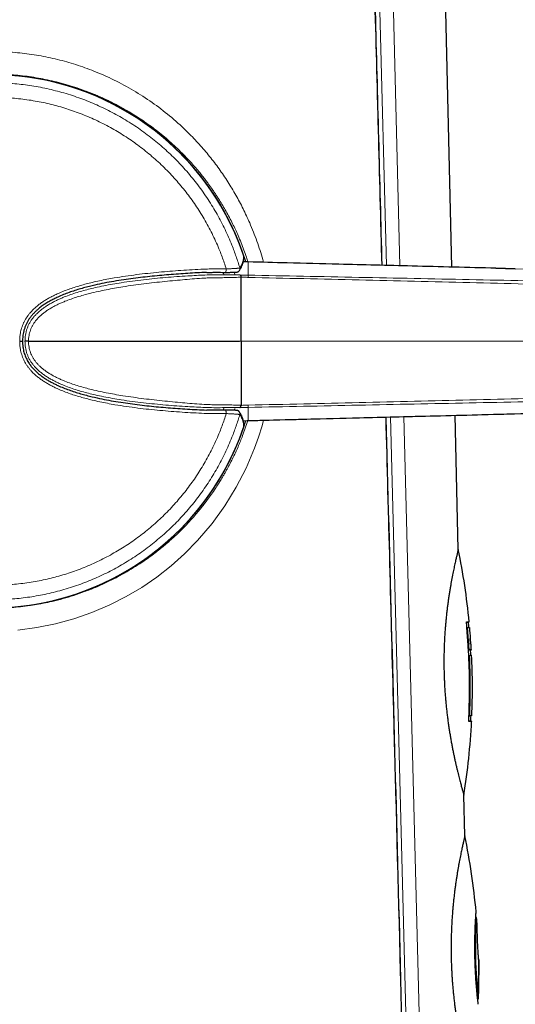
# Model space of a CAD drawing. Header units: millimetres. Extents: x 8 to 947, y 12 to 1137.
# Tile 38 of 41: x 732 to 763, y 721 to 783. Entities that reach past the tile are written whole.
import ezdxf

# ---------------------------------------------------------------- set-up
doc = ezdxf.new("R2010")
doc.units = ezdxf.units.MM

msp = doc.modelspace()

# ---------------------------------------------------------------- linework, layer by layer
at = {"color": 8, "linetype": 'Continuous', "lineweight": 0}
for p, q in [((754.883, 767.892), (753.859, 807.5)), ((754.705, 807.522), (755.726, 767.87)), ((746.129, 768.114), (745.89, 768.118)), ((746.207, 768.112), (746.129, 768.114)), ((746.19, 767.283), (746.207, 768.112)), ((746.207, 768.112), (746.208, 768.112)), ((744.672, 767.324), (744.633, 767.459)), ((745.324, 767.464), (745.356, 767.345)), ((778.608, 767.282), (762.969, 767.684)), ((745.649, 763.13), (745.75, 763.13)), ((745.75, 763.13), (794.916, 763.13)), ((744.634, 758.802), (744.673, 758.937)), ((745.356, 758.917), (745.323, 758.797)), ((746.19, 758.978), (746.207, 758.149)), ((745.89, 758.143), (746.129, 758.147)), ((746.129, 758.147), (746.207, 758.149)), ((746.208, 758.149), (746.207, 758.149)), ((757.309, 674.046), (755.129, 758.376)), ((755.969, 758.397), (758.14, 674.067))]:
    msp.add_line(p, q, dxfattribs=at)
at = {"color": 7, "linetype": 'Continuous', "lineweight": 30}
for p, q in [((758.987, 767.787), (758.585, 785.356)), ((746.13, 768.113), (745.89, 768.119)), ((746.129, 768.114), (746.13, 768.114)), ((746.208, 768.112), (746.13, 768.114)), ((745.646, 767.568), (745.636, 767.554)), ((761.751, 767.715), (762.969, 767.684)), ((762.969, 767.684), (761.751, 767.715)), ((732.161, 763.13), (732.184, 763.13)), ((732.4, 763.13), (745.649, 763.13)), ((745.646, 758.693), (745.636, 758.707)), ((745.89, 758.142), (746.13, 758.147)), ((746.13, 758.147), (746.129, 758.147)), ((746.13, 758.147), (746.208, 758.149)), ((759.392, 750.062), (759.199, 758.48)), ((759.931, 745.146), (759.98, 745.151)), ((760.031, 743.75), (759.931, 745.146)), ((760.081, 743.753), (759.98, 745.151)), ((760.14, 744.455), (760.163, 744.105)), ((760.163, 744.105), (760.14, 744.455)), ((760.031, 743.75), (760.081, 743.753)), ((760.049, 743.401), (760.099, 743.403)), ((760.162, 743.753), (760.212, 743.756)), ((760.061, 739.609), (760.11, 739.607)), ((760.225, 739.26), (760.176, 739.263)), ((759.803, 732.068), (759.745, 734.622)), ((760.493, 726.932), (760.49, 726.967)), ((760.543, 726.937), (760.493, 726.933)), ((760.666, 724.353), (760.674, 724.253)), ((760.67, 722.338), (760.674, 724.253)), ((760.674, 724.253), (760.67, 722.338)), ((760.67, 722.338), (760.67, 722.338)), ((760.612, 721.817), (760.612, 721.84)), ((760.612, 721.84), (760.662, 721.838))]:
    msp.add_line(p, q, dxfattribs=at)
at = {"color": 7, "linetype": 'Continuous', "lineweight": 30, "flags": 128}
for points in [[(745.918, 768.487), (745.916, 768.503), (745.908, 768.537)], [(745.908, 757.724), (745.916, 757.758), (745.918, 757.774)]]:
    msp.add_lwpolyline(points, dxfattribs=at)
at = {"color": 8, "linetype": 'Continuous', "lineweight": 0, "flags": 128}
for points in [[(761.751, 767.715), (754.589, 767.899), (750.399, 768.006), (746.207, 768.112), (746.207, 768.112), (746.207, 768.112)], [(744.823, 767.674), (744.823, 767.641), (744.821, 767.607), (744.817, 767.576), (744.811, 767.546), (744.804, 767.52), (744.796, 767.498), (744.786, 767.48), (744.776, 767.468), (744.765, 767.46), (744.757, 767.459)], [(744.823, 758.587), (744.823, 758.62), (744.821, 758.654), (744.817, 758.685), (744.811, 758.715), (744.804, 758.741), (744.796, 758.763), (744.786, 758.781), (744.776, 758.793), (744.765, 758.801), (744.757, 758.802)], [(747.17, 758.173), (747.073, 757.816), (746.853, 757.115), (746.602, 756.417), (746.072, 755.164), (745.452, 753.957), (744.739, 752.796), (743.928, 751.68), (743.016, 750.61), (742.207, 749.786), (741.354, 749.021), (740.458, 748.318), (739.518, 747.675), (738.533, 747.092), (737.505, 746.571), (736.39, 746.094), (735.253, 745.698), (734.098, 745.382), (732.927, 745.147), (731.74, 744.993)]]:
    msp.add_lwpolyline(points, dxfattribs=at)
at = {"color": 8, "linetype": 'Continuous', "lineweight": 0}
for centre, radius, start, end in [((730.057, 763.13), 16.755, 17.30879, 270), ((730.057, 763.13), 16.747, 18.83492, 341.16508), ((745.48, 767.679), 0.2, 326.25308, 16.48934), ((730.057, 763.13), 16.755, 270, 342.68973), ((745.48, 758.582), 0.2, 343.51066, 33.77254)]:
    msp.add_arc(centre, radius, start, end, dxfattribs=at)
at = {"color": 7, "linetype": 'Continuous', "lineweight": 30}
for centre, radius, start, end in [((730.057, 763.13), 16.75, 17.3163, 225), ((730.057, 763.13), 16.747, 18.83504, 180), ((730.057, 763.13), 16.747, 180, 341.16492), ((730.057, 763.13), 16.75, 225, 342.68473), ((717.279, 741.375), 43, 5.5094, 11.65551), ((717.279, 741.375), 42.95, 5.04344, 5.50945), ((717.279, 741.375), 43, 4.10967, 5.04338), ((717.279, 741.375), 43, 3.17493, 3.64256), ((717.279, 741.375), 42.95, 2.70844, 3.17498), ((717.279, 741.375), 43, 357.6471, 2.70839), ((717.279, 741.375), 42.95, 357.18089, 357.64715), ((717.279, 741.375), 43, 350.96447, 357.18095), ((717.69, 723.38), 43, 5.2119, 11.65693), ((717.69, 723.38), 43, 4.07774, 4.74466), ((717.69, 723.38), 43, 357.9456, 358.61224)]:
    msp.add_arc(centre, radius, start, end, dxfattribs=at)
at = {"color": 8, "linetype": 'Continuous', "lineweight": 0}
for points, knots in [([(754.583, 767.899), (754.434, 773.581), (754.087, 786.76), (753.735, 799.938), (753.535, 807.435)], [0, 0, 0, 0, 0.4311569, 1, 1, 1, 1]), ([(717.105, 775.626), (717.372, 775.906), (717.903, 776.463), (718.763, 777.23), (719.665, 777.94), (720.612, 778.587), (721.604, 779.173), (722.652, 779.703), (723.748, 780.17), (724.884, 780.565), (726.039, 780.88), (727.211, 781.113), (728.399, 781.266), (729.6, 781.338), (730.807, 781.327), (732.01, 781.235), (733.199, 781.061), (734.373, 780.806), (735.53, 780.469), (736.727, 780.028), (737.944, 779.477), (739.163, 778.804), (740.319, 778.041), (741.412, 777.185), (742.344, 776.33), (743.129, 775.51), (743.777, 774.752), (744.376, 773.968), (744.927, 773.157), (745.43, 772.319), (745.887, 771.454), (746.335, 770.49), (746.748, 769.425), (747.031, 768.596), (747.142, 768.144), (747.156, 768.088)], [0, 0, 0, 0, 0.031403, 0.062469, 0.093299, 0.124001, 0.154681, 0.185449, 0.217309, 0.248696, 0.279744, 0.310592, 0.341383, 0.372259, 0.403373, 0.434347, 0.465285, 0.496334, 0.527637, 0.559334, 0.596476, 0.633333, 0.670314, 0.70761, 0.745405, 0.772763, 0.799729, 0.826371, 0.852759, 0.878967, 0.90507, 0.931141, 0.963674, 0.995528, 1, 1, 1, 1]), ([(746.179, 768.113), (746.149, 768.21), (746.07, 768.462), (745.928, 768.865), (745.754, 769.323), (745.523, 769.877), (745.216, 770.539), (744.826, 771.28), (744.518, 771.8), (744.332, 772.095), (744.271, 772.19), (744.209, 772.285), (744.146, 772.381), (744.082, 772.477), (744.014, 772.578), (743.926, 772.705), (743.819, 772.856), (743.688, 773.038), (743.537, 773.239), (743.357, 773.473), (743.146, 773.736), (742.902, 774.027), (742.623, 774.345), (742.306, 774.687), (741.819, 775.183), (741.164, 775.789), (740.345, 776.454), (739.536, 777.034), (738.893, 777.441), (738.423, 777.714), (738.124, 777.88), (737.83, 778.035), (737.541, 778.18), (737.258, 778.316), (736.981, 778.443), (736.71, 778.562), (736.162, 778.79), (735.325, 779.096), (734.182, 779.425), (733.034, 779.67), (731.886, 779.834), (730.746, 779.918), (729.618, 779.926), (728.497, 779.86), (727.376, 779.72), (726.441, 779.538), (725.693, 779.352), (725.129, 779.192), (724.566, 779.01), (724.005, 778.807), (723.447, 778.582), (722.928, 778.352), (722.445, 778.118), (721.992, 777.882), (721.534, 777.625), (721.07, 777.346), (720.603, 777.043), (720.177, 776.746), (719.749, 776.429), (719.299, 776.074), (718.772, 775.623), (718.193, 775.086), (717.809, 774.682), (717.606, 774.468)], [0, 0, 0, 0, 0.008547, 0.022166, 0.035981, 0.049995, 0.073061, 0.098098, 0.121768, 0.124982, 0.128222, 0.131488, 0.134781, 0.1381, 0.141445, 0.145351, 0.151463, 0.157495, 0.164768, 0.173282, 0.183036, 0.194029, 0.206262, 0.219734, 0.234443, 0.26662, 0.29697, 0.3255, 0.352216, 0.362217, 0.37194, 0.381385, 0.390552, 0.399441, 0.408055, 0.416392, 0.424454, 0.458138, 0.491188, 0.523648, 0.555565, 0.586987, 0.617967, 0.648438, 0.67952, 0.711263, 0.727398, 0.743716, 0.76022, 0.776917, 0.79381, 0.810904, 0.824898, 0.839367, 0.854316, 0.869744, 0.885654, 0.902049, 0.914419, 0.931608, 0.9516, 0.974397, 1, 1, 1, 1]), ([(745.672, 767.736), (745.635, 767.856), (745.563, 768.096), (745.443, 768.454), (745.315, 768.809), (745.16, 769.211), (744.972, 769.659), (744.747, 770.149), (744.506, 770.632), (744.249, 771.106), (743.974, 771.576), (743.68, 772.04), (743.368, 772.499), (743.04, 772.946), (742.698, 773.383), (742.344, 773.802), (741.98, 774.206), (741.606, 774.594), (741.219, 774.969), (740.821, 775.331), (740.407, 775.683), (739.977, 776.024), (739.532, 776.353), (739.075, 776.667), (738.608, 776.965), (738.136, 777.245), (737.659, 777.506), (737.177, 777.749), (736.688, 777.976), (736.191, 778.187), (735.683, 778.382), (735.164, 778.562), (734.634, 778.726), (734.098, 778.872), (733.558, 778.999), (733.019, 779.107), (732.48, 779.196), (731.944, 779.266), (731.404, 779.319), (730.864, 779.353), (730.318, 779.37), (729.766, 779.368), (729.209, 779.347), (728.653, 779.307), (728.099, 779.247), (727.552, 779.17), (727.013, 779.075), (726.482, 778.963), (725.955, 778.833), (725.433, 778.686), (724.911, 778.52), (724.39, 778.334), (723.87, 778.129), (723.358, 777.905), (722.853, 777.665), (722.363, 777.41), (721.886, 777.141), (721.423, 776.859), (720.97, 776.561), (720.527, 776.249), (720.09, 775.919), (719.661, 775.571), (719.24, 775.205), (718.831, 774.825), (718.436, 774.43), (718.058, 774.027), (717.699, 773.615), (717.356, 773.196), (717.028, 772.766), (716.714, 772.325), (716.412, 771.87), (716.123, 771.399), (715.848, 770.915), (715.589, 770.421), (715.348, 769.919), (715.126, 769.414), (714.923, 768.907), (714.74, 768.4), (714.573, 767.886), (714.424, 767.367), (714.29, 766.838), (714.174, 766.3), (714.075, 765.753), (713.994, 765.203), (713.933, 764.651), (713.892, 764.121), (713.869, 763.614), (713.866, 763.292), (713.865, 763.131)], [0, 0, 0, 0, 0.008118, 0.016236, 0.024372, 0.032507, 0.044121, 0.055744, 0.067371, 0.078994, 0.090608, 0.102559, 0.114521, 0.126486, 0.138448, 0.150399, 0.162011, 0.173632, 0.185256, 0.196877, 0.208488, 0.220435, 0.232392, 0.244352, 0.256309, 0.268256, 0.279901, 0.291555, 0.303213, 0.314867, 0.326512, 0.338492, 0.350483, 0.362477, 0.374468, 0.386448, 0.398142, 0.409846, 0.421553, 0.433257, 0.444951, 0.456984, 0.469028, 0.481075, 0.493118, 0.505151, 0.516865, 0.528589, 0.540315, 0.552039, 0.563753, 0.575808, 0.587874, 0.599944, 0.61201, 0.624066, 0.635758, 0.64746, 0.659165, 0.670867, 0.682559, 0.694592, 0.706637, 0.718685, 0.730729, 0.742762, 0.754425, 0.766098, 0.777774, 0.789446, 0.801109, 0.813113, 0.825128, 0.837146, 0.84916, 0.861164, 0.87279, 0.884425, 0.896064, 0.9077, 0.919326, 0.931291, 0.943267, 0.955247, 0.967223, 0.979188, 0.98959, 1, 1, 1, 1]), ([(714.894, 763.13), (714.896, 763.283), (714.899, 763.587), (714.921, 764.061), (714.959, 764.551), (715.015, 765.057), (715.089, 765.561), (715.179, 766.062), (715.287, 766.565), (715.414, 767.068), (715.559, 767.572), (715.721, 768.071), (715.9, 768.564), (716.094, 769.045), (716.303, 769.516), (716.524, 769.975), (716.761, 770.426), (717.013, 770.87), (717.281, 771.309), (717.567, 771.742), (717.87, 772.17), (718.188, 772.587), (718.519, 772.993), (718.861, 773.384), (719.213, 773.76), (719.574, 774.121), (719.946, 774.47), (720.33, 774.807), (720.728, 775.133), (721.141, 775.449), (721.569, 775.754), (722.006, 776.044), (722.453, 776.319), (722.905, 776.576), (723.362, 776.816), (723.823, 777.038), (724.291, 777.246), (724.765, 777.437), (725.25, 777.615), (725.745, 777.777), (726.251, 777.923), (726.762, 778.052), (727.276, 778.163), (727.789, 778.256), (728.3, 778.33), (728.808, 778.386), (729.317, 778.424), (729.828, 778.446), (730.344, 778.45), (730.865, 778.437), (731.39, 778.404), (731.914, 778.354), (732.436, 778.285), (732.949, 778.199), (733.453, 778.097), (733.947, 777.98), (734.438, 777.846), (734.923, 777.696), (735.408, 777.528), (735.892, 777.342), (736.373, 777.138), (736.848, 776.918), (737.315, 776.682), (737.768, 776.432), (738.208, 776.171), (738.635, 775.898), (739.053, 775.611), (739.461, 775.31), (739.863, 774.994), (740.257, 774.661), (740.644, 774.311), (741.019, 773.949), (741.382, 773.574), (741.728, 773.19), (742.059, 772.799), (742.374, 772.401), (742.675, 771.992), (742.963, 771.574), (743.24, 771.143), (743.504, 770.698), (743.756, 770.24), (743.992, 769.774), (744.212, 769.3), (744.401, 768.855), (744.561, 768.441), (744.699, 768.06), (744.781, 767.803), (744.823, 767.674)], [0, 0, 0, 0, 0.010482, 0.020964, 0.03265, 0.044345, 0.056044, 0.067739, 0.079425, 0.091457, 0.1035, 0.115547, 0.12759, 0.139623, 0.15133, 0.163047, 0.174768, 0.186485, 0.198192, 0.210237, 0.222292, 0.234351, 0.246407, 0.258451, 0.270187, 0.281932, 0.293681, 0.305426, 0.317162, 0.329233, 0.341314, 0.353399, 0.36548, 0.377551, 0.389326, 0.401111, 0.412899, 0.424684, 0.436459, 0.448578, 0.460707, 0.47284, 0.48497, 0.497088, 0.508859, 0.52064, 0.532425, 0.544205, 0.555976, 0.5681, 0.580235, 0.592374, 0.604509, 0.616633, 0.628338, 0.640052, 0.651769, 0.663484, 0.675188, 0.687229, 0.699281, 0.711336, 0.723388, 0.735429, 0.747088, 0.758756, 0.770427, 0.782095, 0.793754, 0.805742, 0.817741, 0.829742, 0.841741, 0.853729, 0.865393, 0.877066, 0.888743, 0.900416, 0.91208, 0.924078, 0.936085, 0.948096, 0.960104, 0.972101, 0.9814, 0.990701, 1, 1, 1, 1]), ([(717.606, 774.468), (717.475, 774.322), (717.222, 774.043), (716.876, 773.624), (716.569, 773.231), (716.3, 772.866), (716.067, 772.531), (715.866, 772.228), (715.661, 771.905), (715.439, 771.536), (715.201, 771.112), (714.973, 770.679), (714.765, 770.253), (714.576, 769.836), (714.404, 769.428), (714.161, 768.808), (713.875, 767.966), (713.589, 766.891), (713.396, 765.906), (713.273, 765.018), (713.203, 764.228), (713.17, 763.449), (713.174, 762.605), (713.227, 761.683), (713.346, 760.673), (713.496, 759.845), (713.643, 759.203), (713.76, 758.75), (713.891, 758.295), (714.037, 757.837), (714.198, 757.378), (714.376, 756.918), (714.584, 756.421), (714.833, 755.877), (715.138, 755.276), (715.494, 754.642), (715.893, 753.999), (716.272, 753.447), (716.609, 752.993), (716.898, 752.625), (717.197, 752.265), (717.506, 751.914), (717.825, 751.572), (718.36, 751.029), (719.128, 750.328), (720.155, 749.529), (720.996, 748.971), (721.623, 748.6), (722.03, 748.374), (722.434, 748.163), (722.837, 747.967), (723.251, 747.779), (723.899, 747.505), (724.795, 747.177), (725.936, 746.849), (727.083, 746.604), (728.23, 746.441), (729.368, 746.357), (730.5, 746.348), (731.63, 746.416), (732.764, 746.559), (733.748, 746.753), (734.578, 746.964), (735.258, 747.167), (735.935, 747.401), (736.595, 747.661), (737.206, 747.931), (737.772, 748.208), (738.308, 748.494), (738.849, 748.809), (739.393, 749.153), (739.895, 749.498), (740.402, 749.874), (740.932, 750.297), (741.366, 750.677), (741.671, 750.961), (741.836, 751.119), (742.003, 751.283), (742.172, 751.454), (742.343, 751.631), (742.638, 751.947), (743.022, 752.384), (743.455, 752.924), (743.798, 753.388), (744.063, 753.769), (744.26, 754.068), (744.397, 754.285), (744.508, 754.465), (744.609, 754.632), (744.717, 754.818), (744.821, 755.002), (744.922, 755.185), (745.055, 755.434), (745.214, 755.746), (745.394, 756.122), (745.559, 756.49), (745.709, 756.848), (745.925, 757.393), (746.068, 757.83), (746.171, 758.148)], [0, 0, 0, 0, 0.009945, 0.019126, 0.027543, 0.035196, 0.042083, 0.048206, 0.053564, 0.061389, 0.069837, 0.078003, 0.085889, 0.093493, 0.100819, 0.107866, 0.126438, 0.144526, 0.16216, 0.17511, 0.187839, 0.200364, 0.212702, 0.228509, 0.244954, 0.26207, 0.269619, 0.277298, 0.285109, 0.293055, 0.301135, 0.309353, 0.31771, 0.328162, 0.339543, 0.351856, 0.3651, 0.378092, 0.386071, 0.394053, 0.402037, 0.410024, 0.418014, 0.426006, 0.449127, 0.471143, 0.492064, 0.499987, 0.507744, 0.515336, 0.522762, 0.530026, 0.537902, 0.55761, 0.576935, 0.595905, 0.614551, 0.632906, 0.650949, 0.669043, 0.68745, 0.706202, 0.717633, 0.729206, 0.740926, 0.752799, 0.764228, 0.774028, 0.784161, 0.794629, 0.805434, 0.816577, 0.825392, 0.837482, 0.851043, 0.854839, 0.858735, 0.862732, 0.866831, 0.87103, 0.875331, 0.888983, 0.900801, 0.910783, 0.918497, 0.924584, 0.929044, 0.931648, 0.935349, 0.938995, 0.942585, 0.94612, 0.949599, 0.956869, 0.963884, 0.970646, 0.977154, 0.98341, 1, 1, 1, 1]), ([(745.672, 767.736), (745.7, 767.781), (745.757, 767.871), (745.82, 768.007), (745.868, 768.144), (745.898, 768.277), (745.912, 768.409), (745.909, 768.494), (745.908, 768.537)], [0, 0, 0, 0, 0.170351, 0.340703, 0.511067, 0.681431, 0.840714, 1, 1, 1, 1]), ([(731.851, 763.13), (731.852, 763.172), (731.853, 763.256), (731.86, 763.382), (731.874, 763.507), (731.895, 763.646), (731.927, 763.798), (731.972, 763.96), (732.028, 764.121), (732.095, 764.28), (732.174, 764.436), (732.262, 764.585), (732.357, 764.725), (732.458, 764.858), (732.587, 765.007), (732.746, 765.169), (732.934, 765.336), (733.13, 765.489), (733.33, 765.628), (733.538, 765.758), (733.752, 765.88), (733.972, 765.995), (734.238, 766.121), (734.551, 766.255), (734.913, 766.392), (735.28, 766.516), (735.652, 766.63), (736.027, 766.733), (736.432, 766.834), (736.866, 766.932), (737.328, 767.025), (737.87, 767.123), (738.491, 767.221), (739.191, 767.316), (739.892, 767.398), (740.59, 767.468), (741.282, 767.528), (741.98, 767.58), (742.685, 767.623), (743.319, 767.658), (743.874, 767.675), (744.349, 767.677), (744.665, 767.675), (744.823, 767.674)], [0, 0, 0, 0, 0.008256, 0.016509, 0.024816, 0.033122, 0.044183, 0.055255, 0.066314, 0.077821, 0.089342, 0.100849, 0.111864, 0.122888, 0.133904, 0.150866, 0.16783, 0.183988, 0.20016, 0.216325, 0.232794, 0.249271, 0.265743, 0.291543, 0.317357, 0.343164, 0.369237, 0.395316, 0.421391, 0.453139, 0.484891, 0.516641, 0.564433, 0.612226, 0.660238, 0.70827, 0.755501, 0.802744, 0.852011, 0.90128, 0.934181, 0.967091, 1, 1, 1, 1]), ([(744.823, 767.674), (744.868, 767.676), (744.959, 767.68), (745.074, 767.686), (745.171, 767.691), (745.25, 767.695), (745.325, 767.699), (745.394, 767.704), (745.455, 767.708), (745.509, 767.712), (745.556, 767.716), (745.596, 767.721), (745.628, 767.725), (745.651, 767.728), (745.667, 767.732), (745.67, 767.735), (745.672, 767.736)], [0, 0, 0, 0, 0.096121, 0.193447, 0.260346, 0.327244, 0.395905, 0.464564, 0.530477, 0.596388, 0.664103, 0.731816, 0.797913, 0.864009, 0.932005, 1, 1, 1, 1]), ([(732.184, 763.13), (732.185, 763.195), (732.188, 763.326), (732.211, 763.519), (732.247, 763.709), (732.3, 763.894), (732.369, 764.074), (732.454, 764.248), (732.552, 764.414), (732.664, 764.572), (732.787, 764.721), (732.932, 764.872), (733.099, 765.025), (733.288, 765.176), (733.486, 765.315), (733.69, 765.443), (733.9, 765.563), (734.114, 765.673), (734.331, 765.775), (734.608, 765.896), (734.948, 766.028), (735.352, 766.165), (735.76, 766.288), (736.171, 766.399), (736.628, 766.51), (737.131, 766.618), (737.678, 766.72), (738.276, 766.819), (738.925, 766.913), (739.623, 766.999), (740.321, 767.072), (741.018, 767.136), (741.712, 767.19), (742.356, 767.232), (742.949, 767.265), (743.489, 767.295), (744.037, 767.304), (744.584, 767.301), (745.131, 767.298), (745.499, 767.294), (745.683, 767.292)], [0, 0, 0, 0, 0.012513, 0.025077, 0.037496, 0.049832, 0.062224, 0.074704, 0.087203, 0.099656, 0.112108, 0.124625, 0.140332, 0.156023, 0.171698, 0.187388, 0.203086, 0.21877, 0.234413, 0.250012, 0.277901, 0.305765, 0.333643, 0.361563, 0.389525, 0.426184, 0.46286, 0.499513, 0.546156, 0.592809, 0.639447, 0.686046, 0.732621, 0.779166, 0.815804, 0.852358, 0.889588, 0.92636, 0.963135, 1, 1, 1, 1]), ([(745.751, 767.154), (745.624, 767.148), (745.368, 767.138), (744.982, 767.129), (744.595, 767.123), (744.207, 767.119), (743.82, 767.116), (743.364, 767.09), (742.832, 767.057), (742.224, 767.005), (741.6, 766.949), (740.959, 766.887), (740.302, 766.817), (739.645, 766.739), (738.988, 766.652), (738.376, 766.56), (737.809, 766.465), (737.29, 766.368), (736.772, 766.26), (736.295, 766.148), (735.859, 766.032), (735.464, 765.915), (735.073, 765.786), (734.744, 765.662), (734.475, 765.549), (734.263, 765.453), (734.055, 765.349), (733.851, 765.237), (733.654, 765.118), (733.465, 764.989), (733.284, 764.851), (733.125, 764.711), (732.988, 764.573), (732.872, 764.439), (732.767, 764.298), (732.673, 764.148), (732.593, 763.992), (732.526, 763.831), (732.473, 763.664), (732.435, 763.491), (732.408, 763.313), (732.402, 763.192), (732.4, 763.13)], [0, 0, 0, 0, 0.02653, 0.053046, 0.079638, 0.106269, 0.13278, 0.158901, 0.200909, 0.242893, 0.284855, 0.32978, 0.374678, 0.419561, 0.464407, 0.509171, 0.544724, 0.580249, 0.61569, 0.651, 0.678631, 0.706155, 0.733565, 0.760868, 0.776352, 0.79183, 0.807298, 0.822708, 0.838016, 0.853188, 0.868252, 0.883236, 0.895083, 0.90674, 0.918353, 0.929999, 0.941566, 0.953027, 0.964489, 0.976054, 0.987919, 1, 1, 1, 1]), ([(745.683, 767.292), (745.767, 767.291), (745.936, 767.288), (746.105, 767.285), (746.19, 767.283)], [0, 0, 0, 0, 0.500128, 1, 1, 1, 1]), ([(746.208, 767.142), (746.132, 767.144), (745.979, 767.149), (745.827, 767.155), (745.75, 767.159)], [0, 0, 0, 0, 0.499889, 1, 1, 1, 1]), ([(746.19, 767.283), (746.191, 767.28), (746.195, 767.274), (746.2, 767.245), (746.205, 767.203), (746.207, 767.162), (746.208, 767.142)], [0, 0, 0, 0, 0.2487339, 0.5, 0.7512661, 1, 1, 1, 1]), ([(746.19, 767.283), (748.506, 767.237), (753.138, 767.145), (760.086, 767.003), (767.033, 766.863), (773.979, 766.724), (780.925, 766.585), (787.871, 766.445), (792.502, 766.352), (794.817, 766.305)], [0, 0, 0, 0, 0.14286, 0.285713, 0.428565, 0.571419, 0.714278, 0.857139, 1, 1, 1, 1]), ([(794.847, 765.883), (792.532, 765.946), (787.901, 766.07), (780.954, 766.26), (774.007, 766.451), (767.058, 766.638), (760.109, 766.815), (753.158, 766.984), (748.525, 767.089), (746.208, 767.142)], [0, 0, 0, 0, 0.1428459, 0.2856935, 0.428549, 0.571416, 0.7142855, 0.857149, 1, 1, 1, 1]), ([(745.672, 758.525), (745.635, 758.405), (745.563, 758.165), (745.443, 757.807), (745.315, 757.452), (745.16, 757.05), (744.972, 756.602), (744.747, 756.112), (744.506, 755.629), (744.249, 755.155), (743.974, 754.685), (743.68, 754.221), (743.368, 753.762), (743.04, 753.315), (742.698, 752.878), (742.344, 752.459), (741.98, 752.055), (741.606, 751.667), (741.219, 751.292), (740.821, 750.93), (740.407, 750.578), (739.977, 750.237), (739.532, 749.908), (739.075, 749.594), (738.608, 749.296), (738.136, 749.016), (737.659, 748.755), (737.177, 748.512), (736.688, 748.285), (736.191, 748.074), (735.683, 747.879), (735.164, 747.699), (734.634, 747.535), (734.098, 747.389), (733.558, 747.262), (733.019, 747.154), (732.48, 747.065), (731.944, 746.995), (731.404, 746.942), (730.864, 746.908), (730.318, 746.891), (729.766, 746.893), (729.209, 746.914), (728.653, 746.954), (728.099, 747.014), (727.552, 747.091), (727.013, 747.186), (726.482, 747.298), (725.955, 747.428), (725.433, 747.575), (724.911, 747.741), (724.39, 747.927), (723.87, 748.132), (723.358, 748.356), (722.853, 748.596), (722.363, 748.851), (721.886, 749.12), (721.423, 749.402), (720.97, 749.7), (720.527, 750.012), (720.09, 750.342), (719.661, 750.69), (719.24, 751.056), (718.831, 751.436), (718.436, 751.831), (718.058, 752.234), (717.699, 752.646), (717.356, 753.065), (717.028, 753.495), (716.714, 753.936), (716.412, 754.392), (716.123, 754.862), (715.848, 755.346), (715.589, 755.84), (715.348, 756.342), (715.126, 756.847), (714.923, 757.354), (714.74, 757.861), (714.573, 758.375), (714.424, 758.894), (714.29, 759.423), (714.174, 759.961), (714.075, 760.508), (713.994, 761.058), (713.933, 761.61), (713.892, 762.14), (713.869, 762.647), (713.866, 762.969), (713.865, 763.131)], [0, 0, 0, 0, 0.008118, 0.016236, 0.024372, 0.032507, 0.044121, 0.055744, 0.067371, 0.078994, 0.090608, 0.102559, 0.114521, 0.126486, 0.138448, 0.150399, 0.16201, 0.173631, 0.185255, 0.196876, 0.208488, 0.220434, 0.232391, 0.244351, 0.256308, 0.268255, 0.279899, 0.291554, 0.303211, 0.314866, 0.32651, 0.338491, 0.350481, 0.362475, 0.374466, 0.386446, 0.398141, 0.409844, 0.421551, 0.433255, 0.44495, 0.456982, 0.469026, 0.481073, 0.493117, 0.505149, 0.516863, 0.528587, 0.540313, 0.552037, 0.56375, 0.575806, 0.587872, 0.599942, 0.612008, 0.624063, 0.635755, 0.647457, 0.659162, 0.670864, 0.682556, 0.69459, 0.706634, 0.718682, 0.730726, 0.742759, 0.754422, 0.766095, 0.777771, 0.789443, 0.801106, 0.81311, 0.825124, 0.837142, 0.849157, 0.86116, 0.872786, 0.884422, 0.896061, 0.907696, 0.919322, 0.931287, 0.943264, 0.955243, 0.967219, 0.979185, 0.989588, 1, 1, 1, 1]), ([(714.894, 763.13), (714.896, 762.978), (714.899, 762.674), (714.921, 762.2), (714.959, 761.71), (715.015, 761.204), (715.089, 760.7), (715.179, 760.199), (715.287, 759.696), (715.414, 759.193), (715.559, 758.689), (715.721, 758.19), (715.9, 757.697), (716.094, 757.216), (716.303, 756.745), (716.524, 756.286), (716.761, 755.835), (717.013, 755.391), (717.281, 754.952), (717.567, 754.519), (717.87, 754.091), (718.188, 753.674), (718.519, 753.268), (718.861, 752.877), (719.213, 752.501), (719.574, 752.14), (719.946, 751.791), (720.33, 751.454), (720.728, 751.128), (721.141, 750.812), (721.569, 750.507), (722.006, 750.217), (722.453, 749.942), (722.905, 749.685), (723.362, 749.445), (723.823, 749.223), (724.291, 749.015), (724.765, 748.824), (725.25, 748.646), (725.745, 748.484), (726.251, 748.338), (726.762, 748.209), (727.276, 748.098), (727.789, 748.005), (728.3, 747.931), (728.808, 747.875), (729.317, 747.837), (729.828, 747.815), (730.344, 747.811), (730.865, 747.824), (731.39, 747.857), (731.914, 747.907), (732.436, 747.976), (732.949, 748.062), (733.453, 748.164), (733.947, 748.281), (734.438, 748.415), (734.923, 748.565), (735.408, 748.733), (735.892, 748.919), (736.373, 749.123), (736.848, 749.343), (737.315, 749.579), (737.768, 749.829), (738.208, 750.09), (738.635, 750.363), (739.053, 750.65), (739.461, 750.951), (739.863, 751.267), (740.257, 751.6), (740.644, 751.95), (741.019, 752.312), (741.382, 752.687), (741.728, 753.071), (742.059, 753.462), (742.374, 753.86), (742.675, 754.269), (742.963, 754.687), (743.24, 755.118), (743.504, 755.563), (743.756, 756.021), (743.992, 756.487), (744.212, 756.961), (744.401, 757.406), (744.561, 757.82), (744.699, 758.201), (744.781, 758.458), (744.823, 758.587)], [0, 0, 0, 0, 0.010482, 0.020965, 0.03265, 0.044345, 0.056044, 0.06774, 0.079425, 0.091458, 0.103501, 0.115547, 0.12759, 0.139623, 0.15133, 0.163048, 0.174768, 0.186485, 0.198193, 0.210238, 0.222293, 0.234352, 0.246407, 0.258452, 0.270188, 0.281933, 0.293681, 0.305427, 0.317162, 0.329233, 0.341314, 0.353399, 0.36548, 0.377551, 0.389326, 0.401111, 0.4129, 0.424685, 0.43646, 0.448578, 0.460708, 0.472841, 0.48497, 0.497088, 0.508859, 0.52064, 0.532425, 0.544206, 0.555977, 0.568101, 0.580236, 0.592374, 0.604509, 0.616633, 0.628338, 0.640052, 0.65177, 0.663484, 0.675188, 0.68723, 0.699281, 0.711336, 0.723388, 0.735429, 0.747088, 0.758756, 0.770427, 0.782096, 0.793754, 0.805742, 0.817741, 0.829743, 0.841741, 0.853729, 0.865393, 0.877066, 0.888743, 0.900416, 0.91208, 0.924078, 0.936085, 0.948096, 0.960104, 0.972101, 0.9814, 0.990701, 1, 1, 1, 1]), ([(744.823, 758.587), (744.67, 758.586), (744.364, 758.584), (743.904, 758.584), (743.367, 758.601), (742.751, 758.635), (742.056, 758.676), (741.358, 758.727), (740.661, 758.786), (739.963, 758.855), (739.26, 758.936), (738.551, 759.031), (737.914, 759.131), (737.357, 759.231), (736.88, 759.326), (736.438, 759.426), (736.031, 759.527), (735.659, 759.63), (735.288, 759.742), (734.92, 759.866), (734.554, 760.005), (734.24, 760.139), (733.976, 760.265), (733.76, 760.377), (733.546, 760.498), (733.337, 760.628), (733.133, 760.77), (732.937, 760.923), (732.75, 761.088), (732.593, 761.247), (732.464, 761.397), (732.359, 761.533), (732.264, 761.673), (732.177, 761.819), (732.101, 761.969), (732.033, 762.125), (731.976, 762.288), (731.928, 762.457), (731.896, 762.612), (731.874, 762.753), (731.861, 762.878), (731.853, 763.004), (731.852, 763.088), (731.851, 763.13)], [0, 0, 0, 0, 0.031857, 0.063713, 0.095562, 0.14343, 0.191298, 0.23927, 0.287255, 0.334875, 0.382512, 0.431461, 0.480409, 0.513142, 0.545879, 0.578609, 0.604442, 0.630278, 0.656109, 0.682159, 0.708215, 0.734257, 0.750448, 0.766643, 0.782831, 0.799278, 0.815732, 0.83217, 0.84872, 0.865267, 0.876559, 0.88786, 0.899151, 0.910213, 0.921287, 0.932348, 0.943853, 0.955372, 0.966878, 0.975125, 0.983373, 0.991685, 1, 1, 1, 1]), ([(732.184, 763.13), (732.185, 763.066), (732.188, 762.936), (732.211, 762.742), (732.247, 762.552), (732.3, 762.367), (732.369, 762.187), (732.454, 762.013), (732.552, 761.847), (732.664, 761.689), (732.787, 761.54), (732.932, 761.389), (733.099, 761.236), (733.288, 761.085), (733.486, 760.946), (733.69, 760.818), (733.9, 760.699), (734.114, 760.588), (734.331, 760.486), (734.608, 760.365), (734.948, 760.233), (735.352, 760.096), (735.76, 759.973), (736.171, 759.862), (736.628, 759.751), (737.131, 759.643), (737.678, 759.541), (738.276, 759.442), (738.925, 759.348), (739.623, 759.262), (740.321, 759.189), (741.018, 759.125), (741.712, 759.071), (742.356, 759.029), (742.949, 758.996), (743.489, 758.966), (744.037, 758.957), (744.584, 758.96), (745.131, 758.963), (745.499, 758.967), (745.683, 758.969)], [0, 0, 0, 0, 0.012513, 0.025077, 0.037496, 0.049832, 0.062224, 0.074704, 0.087203, 0.099656, 0.112108, 0.124625, 0.140332, 0.156023, 0.171698, 0.187388, 0.203086, 0.21877, 0.234413, 0.250012, 0.277901, 0.305765, 0.333643, 0.361563, 0.389525, 0.426184, 0.46286, 0.499513, 0.546156, 0.592809, 0.639447, 0.686046, 0.732621, 0.779166, 0.815804, 0.852358, 0.889588, 0.92636, 0.963135, 1, 1, 1, 1]), ([(745.751, 759.108), (745.624, 759.113), (745.368, 759.123), (744.982, 759.132), (744.595, 759.138), (744.207, 759.142), (743.82, 759.145), (743.364, 759.171), (742.832, 759.204), (742.224, 759.256), (741.6, 759.312), (740.959, 759.374), (740.302, 759.444), (739.645, 759.522), (738.988, 759.609), (738.376, 759.701), (737.809, 759.796), (737.29, 759.893), (736.772, 760.001), (736.295, 760.113), (735.859, 760.229), (735.464, 760.346), (735.073, 760.475), (734.744, 760.599), (734.475, 760.712), (734.263, 760.808), (734.055, 760.912), (733.851, 761.024), (733.654, 761.143), (733.465, 761.272), (733.284, 761.411), (733.125, 761.55), (732.988, 761.688), (732.872, 761.822), (732.767, 761.963), (732.673, 762.113), (732.593, 762.269), (732.526, 762.43), (732.473, 762.597), (732.435, 762.77), (732.408, 762.948), (732.402, 763.069), (732.4, 763.13)], [0, 0, 0, 0, 0.02653, 0.053046, 0.079638, 0.106269, 0.13278, 0.158901, 0.200909, 0.242893, 0.284855, 0.32978, 0.374678, 0.419561, 0.464407, 0.509171, 0.544724, 0.580249, 0.61569, 0.651, 0.678631, 0.706155, 0.733565, 0.760868, 0.776352, 0.79183, 0.807298, 0.822708, 0.838016, 0.853188, 0.868252, 0.883236, 0.895083, 0.90674, 0.918353, 0.929999, 0.941566, 0.953027, 0.964489, 0.976054, 0.987919, 1, 1, 1, 1]), ([(794.847, 760.378), (792.532, 760.315), (787.901, 760.191), (780.954, 760.001), (774.007, 759.81), (767.058, 759.623), (760.109, 759.446), (753.158, 759.277), (748.525, 759.172), (746.208, 759.119)], [0, 0, 0, 0, 0.142846, 0.285693, 0.428549, 0.571416, 0.714286, 0.857149, 1, 1, 1, 1]), ([(746.19, 758.978), (748.506, 759.024), (753.138, 759.116), (760.086, 759.258), (767.033, 759.398), (773.979, 759.537), (780.925, 759.676), (787.871, 759.816), (792.502, 759.909), (794.817, 759.956)], [0, 0, 0, 0, 0.14286, 0.285713, 0.428565, 0.571419, 0.714278, 0.857139, 1, 1, 1, 1]), ([(746.207, 758.149), (746.207, 758.149), (747.605, 758.184), (750.399, 758.255), (755.986, 758.398), (765.859, 758.651), (780.018, 759.015), (791.383, 759.308), (797.066, 759.455)], [0, 0, 0, 0, 0.000001, 0.082385, 0.164769, 0.329538, 0.664769, 1, 1, 1, 1]), ([(745.683, 758.969), (745.767, 758.97), (745.936, 758.973), (746.105, 758.976), (746.19, 758.978)], [0, 0, 0, 0, 0.500128, 1, 1, 1, 1]), ([(746.208, 759.119), (746.132, 759.117), (745.979, 759.112), (745.827, 759.106), (745.75, 759.102)], [0, 0, 0, 0, 0.499889, 1, 1, 1, 1]), ([(746.19, 758.978), (746.191, 758.981), (746.195, 758.987), (746.2, 759.016), (746.205, 759.058), (746.207, 759.099), (746.208, 759.119)], [0, 0, 0, 0, 0.2487339, 0.5, 0.7512661, 1, 1, 1, 1]), ([(745.672, 758.525), (745.669, 758.527), (745.664, 758.53), (745.638, 758.535), (745.597, 758.54), (745.543, 758.546), (745.475, 758.551), (745.395, 758.557), (745.303, 758.563), (745.2, 758.569), (745.085, 758.575), (744.96, 758.581), (744.868, 758.585), (744.823, 758.587)], [0, 0, 0, 0, 0.089293, 0.178869, 0.268166, 0.357151, 0.44641, 0.535406, 0.62568, 0.716224, 0.806513, 0.903254, 1, 1, 1, 1]), ([(745.908, 757.724), (745.909, 757.767), (745.912, 757.852), (745.898, 757.984), (745.868, 758.117), (745.82, 758.254), (745.757, 758.39), (745.7, 758.48), (745.672, 758.525)], [0, 0, 0, 0, 0.159283, 0.318569, 0.48892, 0.659272, 0.829636, 1, 1, 1, 1]), ([(757.031, 674.185), (756.747, 685.149), (756.18, 707.076), (755.449, 735.137), (754.997, 752.234), (754.835, 758.368)], [0, 0, 0, 0, 0.390704, 0.781407, 1, 1, 1, 1])]:
    msp.add_open_spline(points, degree=3, knots=knots, dxfattribs=at)
at = {"color": 7, "linetype": 'Continuous', "lineweight": 30}
for points, knots in [([(754.612, 767.899), (754.472, 773.215), (754.125, 786.394), (753.773, 799.573), (753.564, 807.436)], [0, 0, 0, 0, 0.40337, 1, 1, 1, 1]), ([(745.646, 767.568), (745.648, 767.57), (745.668, 767.599), (745.702, 767.655), (745.749, 767.736), (745.789, 767.818), (745.824, 767.899), (745.853, 767.981), (745.877, 768.062), (745.896, 768.143), (745.91, 768.223), (745.918, 768.304), (745.922, 768.384), (745.921, 768.445), (745.918, 768.479), (745.918, 768.487)], [0, 0, 0, 0, 0.006619, 0.099459, 0.191381, 0.282306, 0.372185, 0.461009, 0.548813, 0.635674, 0.721712, 0.807079, 0.891954, 0.976531, 1, 1, 1, 1]), ([(761.758, 767.715), (760.002, 767.761), (756.712, 767.845), (752.343, 767.957), (748.915, 768.044), (747.022, 768.091), (746.208, 768.112)], [0, 0, 0, 0, 0.338671, 0.634904, 0.842981, 1, 1, 1, 1]), ([(743.59, 767.454), (743.59, 767.454), (743.394, 767.446), (743.001, 767.428), (742.409, 767.395), (741.815, 767.355), (741.22, 767.31), (740.624, 767.258), (740.028, 767.2), (739.431, 767.133), (738.832, 767.057), (738.228, 766.97), (737.62, 766.87), (737.014, 766.754), (736.488, 766.638), (736.043, 766.527), (735.676, 766.427), (735.312, 766.317), (734.952, 766.195), (734.596, 766.06), (734.276, 765.922), (733.991, 765.786), (733.741, 765.654), (733.497, 765.509), (733.262, 765.351), (733.062, 765.197), (732.896, 765.051), (732.76, 764.919), (732.633, 764.779), (732.514, 764.63), (732.407, 764.475), (732.312, 764.311), (732.23, 764.14), (732.161, 763.963), (732.106, 763.781), (732.068, 763.607), (732.045, 763.443), (732.032, 763.288), (732.03, 763.185), (732.028, 763.133)], [0, 0, 0, 0, 0.000004, 0.04562, 0.091243, 0.136871, 0.182494, 0.228212, 0.273929, 0.319435, 0.364941, 0.41138, 0.457833, 0.504279, 0.550706, 0.579101, 0.607535, 0.635973, 0.664392, 0.692784, 0.721151, 0.742165, 0.763228, 0.784285, 0.805304, 0.826281, 0.840261, 0.854284, 0.86831, 0.882308, 0.896267, 0.910151, 0.9241, 0.93807, 0.952016, 0.965897, 0.977257, 0.98863, 1, 1, 1, 1]), ([(743.604, 767.453), (743.676, 767.455), (743.828, 767.459), (744.084, 767.46), (744.396, 767.46), (744.628, 767.459), (744.757, 767.459)], [0, 0, 0, 0, 0.188327, 0.394749, 0.664269, 1, 1, 1, 1]), ([(744.756, 767.459), (744.765, 767.459), (744.798, 767.459), (744.853, 767.459), (744.922, 767.459), (744.988, 767.459), (745.051, 767.459), (745.111, 767.46), (745.167, 767.46), (745.219, 767.461), (745.268, 767.462), (745.312, 767.464), (745.352, 767.465), (745.389, 767.467), (745.422, 767.469), (745.453, 767.471), (745.479, 767.474), (745.5, 767.477), (745.516, 767.481), (745.531, 767.485), (745.546, 767.49), (745.563, 767.497), (745.581, 767.507), (745.601, 767.52), (745.619, 767.536), (745.63, 767.549), (745.635, 767.555)], [0, 0, 0, 0, 0.019887, 0.075543, 0.131075, 0.186405, 0.241475, 0.296258, 0.350758, 0.405026, 0.45916, 0.513048, 0.565902, 0.61981, 0.675211, 0.733158, 0.796848, 0.840063, 0.867029, 0.887965, 0.90677, 0.924784, 0.942861, 0.961885, 0.982109, 1, 1, 1, 1]), ([(745.684, 767.292), (745.69, 767.289), (745.702, 767.284), (745.72, 767.256), (745.736, 767.215), (745.746, 767.176), (745.75, 767.156)], [0, 0, 0, 0, 0.247799, 0.498727, 0.750304, 1, 1, 1, 1]), ([(745.75, 763.13), (745.75, 763.271), (745.75, 763.552), (745.75, 763.971), (745.75, 764.383), (745.75, 764.786), (745.75, 765.177), (745.75, 765.552), (745.75, 765.91), (745.75, 766.246), (745.75, 766.57), (745.75, 766.88), (745.75, 767.063), (745.75, 767.155)], [0, 0, 0, 0, 0.0890918, 0.1781843, 0.2672741, 0.3563646, 0.4454582, 0.5345505, 0.6236427, 0.7127364, 0.8018269, 0.900912, 1, 1, 1, 1]), ([(732.028, 763.128), (732.029, 763.089), (732.03, 763.012), (732.037, 762.896), (732.05, 762.78), (732.069, 762.653), (732.098, 762.513), (732.139, 762.364), (732.191, 762.216), (732.253, 762.069), (732.325, 761.926), (732.42, 761.766), (732.54, 761.594), (732.692, 761.413), (732.859, 761.243), (733.037, 761.085), (733.223, 760.94), (733.415, 760.807), (733.615, 760.682), (733.82, 760.565), (734.032, 760.455), (734.289, 760.333), (734.595, 760.202), (734.949, 760.068), (735.309, 759.947), (735.673, 759.836), (736.041, 759.735), (736.484, 759.624), (737.002, 759.51), (737.596, 759.396), (738.192, 759.297), (738.789, 759.21), (739.387, 759.133), (739.983, 759.066), (740.576, 759.007), (741.172, 758.955), (741.774, 758.909), (742.382, 758.868), (742.988, 758.834), (743.389, 758.815), (743.59, 758.807), (743.59, 758.807)], [0, 0, 0, 0, 0.0085027, 0.0170018, 0.0255568, 0.0341108, 0.045484, 0.0568689, 0.0682412, 0.080075, 0.0919223, 0.1037569, 0.1210223, 0.1382901, 0.1560139, 0.1737406, 0.1910886, 0.2084523, 0.2258083, 0.2434907, 0.2611807, 0.2788662, 0.3071172, 0.3353836, 0.3636429, 0.3921921, 0.4207474, 0.4492991, 0.4948105, 0.5403387, 0.5858748, 0.6313969, 0.6771632, 0.7229297, 0.7680978, 0.8132662, 0.8599491, 0.9066377, 0.9533205, 0.9999956, 1, 1, 1, 1]), ([(732.4, 763.13), (732.383, 763.13), (732.35, 763.13), (732.303, 763.13), (732.262, 763.13), (732.23, 763.13), (732.207, 763.13), (732.193, 763.13), (732.186, 763.13), (732.185, 763.13), (732.184, 763.13)], [0, 0, 0, 0, 0.153105, 0.306496, 0.454504, 0.592328, 0.716725, 0.826129, 0.920331, 1, 1, 1, 1]), ([(745.75, 763.13), (745.75, 762.99), (745.75, 762.709), (745.75, 762.29), (745.75, 761.878), (745.75, 761.475), (745.75, 761.084), (745.75, 760.709), (745.75, 760.352), (745.75, 760.015), (745.75, 759.691), (745.75, 759.381), (745.75, 759.198), (745.75, 759.106)], [0, 0, 0, 0, 0.089092, 0.178184, 0.267274, 0.356365, 0.445458, 0.53455, 0.623643, 0.712736, 0.801827, 0.900912, 1, 1, 1, 1]), ([(746.208, 758.149), (746.529, 758.157), (747.756, 758.188), (750.081, 758.246), (753.564, 758.335), (757.907, 758.447), (763.3, 758.585), (770.41, 758.768), (779.762, 759.008), (788.997, 759.246), (795.037, 759.402), (797.067, 759.455)], [0, 0, 0, 0, 0.018883, 0.072358, 0.137104, 0.224319, 0.328544, 0.455217, 0.643689, 0.880234, 1, 1, 1, 1]), ([(744.757, 758.802), (744.683, 758.802), (744.454, 758.801), (744.136, 758.801), (743.826, 758.802), (743.671, 758.806), (743.604, 758.808)], [0, 0, 0, 0, 0.192738, 0.596671, 0.826856, 1, 1, 1, 1]), ([(745.635, 758.706), (745.634, 758.707), (745.629, 758.715), (745.616, 758.727), (745.598, 758.742), (745.581, 758.754), (745.564, 758.763), (745.548, 758.77), (745.534, 758.775), (745.52, 758.779), (745.507, 758.782), (745.492, 758.785), (745.47, 758.788), (745.443, 758.791), (745.409, 758.793), (745.375, 758.795), (745.336, 758.797), (745.293, 758.798), (745.247, 758.799), (745.197, 758.8), (745.144, 758.801), (745.087, 758.802), (745.027, 758.802), (744.964, 758.802), (744.897, 758.802), (744.828, 758.802), (744.781, 758.802), (744.757, 758.802), (744.756, 758.802)], [0, 0, 0, 0, 0.002042, 0.021366, 0.039823, 0.057347, 0.074073, 0.090583, 0.107773, 0.126731, 0.149202, 0.177889, 0.21836, 0.290082, 0.346456, 0.399974, 0.456624, 0.511386, 0.56495, 0.617867, 0.671473, 0.725292, 0.779427, 0.833926, 0.888792, 0.943997, 0.999484, 1, 1, 1, 1]), ([(745.684, 758.969), (745.69, 758.972), (745.702, 758.977), (745.72, 759.005), (745.736, 759.046), (745.746, 759.085), (745.75, 759.105)], [0, 0, 0, 0, 0.247799, 0.498727, 0.750304, 1, 1, 1, 1]), ([(745.917, 757.774), (745.918, 757.783), (745.921, 757.818), (745.922, 757.88), (745.918, 757.96), (745.91, 758.04), (745.896, 758.119), (745.878, 758.199), (745.854, 758.278), (745.825, 758.358), (745.791, 758.437), (745.752, 758.517), (745.708, 758.597), (745.672, 758.655), (745.65, 758.687), (745.646, 758.693)], [0, 0, 0, 0, 0.026865, 0.111382, 0.19586, 0.280444, 0.365331, 0.450709, 0.53675, 0.623599, 0.711369, 0.800135, 0.889932, 0.980752, 1, 1, 1, 1]), ([(757.054, 674.186), (756.841, 682.47), (756.373, 700.607), (755.656, 728.154), (755.139, 747.93), (754.877, 757.854), (754.863, 758.369)], [0, 0, 0, 0, 0.295245, 0.646327, 0.981674, 1, 1, 1, 1]), ([(759.392, 750.062), (759.391, 750.061), (759.391, 750.06), (759.387, 750.042), (759.379, 750.011), (759.368, 749.966), (759.353, 749.908), (759.336, 749.835), (759.315, 749.751), (759.293, 749.655), (759.268, 749.548), (759.24, 749.428), (759.21, 749.297), (759.178, 749.152), (759.144, 748.994), (759.108, 748.825), (759.071, 748.644), (759.033, 748.453), (758.994, 748.252), (758.954, 748.039), (758.914, 747.815), (758.874, 747.58), (758.834, 747.332), (758.795, 747.075), (758.757, 746.81), (758.721, 746.54), (758.686, 746.263), (758.653, 745.978), (758.623, 745.683), (758.594, 745.38), (758.569, 745.067), (758.546, 744.748), (758.527, 744.421), (758.511, 744.087), (758.5, 743.747), (758.492, 743.402), (758.49, 743.052), (758.491, 742.699), (758.496, 742.462), (758.498, 742.344)], [0, 0, 0, 0, 0.022596, 0.048823, 0.075051, 0.101858, 0.128665, 0.15567, 0.182676, 0.208569, 0.234461, 0.260528, 0.286594, 0.313201, 0.339808, 0.366598, 0.393389, 0.419928, 0.446467, 0.473186, 0.499905, 0.527191, 0.554478, 0.581962, 0.609446, 0.636236, 0.663026, 0.690012, 0.716997, 0.744614, 0.772231, 0.800074, 0.827918, 0.856295, 0.884689, 0.913066, 0.942038, 0.971028, 1, 1, 1, 1]), ([(759.901, 745.499), (759.95, 745.5), (760.048, 745.503), (760.095, 745.504), (760.08, 745.503), (760.08, 745.503)], [0, 0, 0, 0, 0.500732, 0.999961, 1, 1, 1, 1]), ([(759.902, 745.495), (759.932, 745.496), (760.01, 745.498), (760.045, 745.499), (760.03, 745.499), (760.03, 745.499)], [0, 0, 0, 0, 0.385453, 0.999207, 1, 1, 1, 1]), ([(759.98, 745.151), (760.032, 745.152), (760.11, 745.154), (760.101, 745.154), (760.097, 745.154)], [0, 0, 0, 0, 0.666241, 1, 1, 1, 1]), ([(760.14, 744.455), (760.159, 744.456), (760.177, 744.457), (760.168, 744.457), (760.168, 744.457)], [0, 0, 0, 0, 0.999921, 1, 1, 1, 1]), ([(760.192, 744.107), (760.192, 744.107), (760.201, 744.107), (760.182, 744.106), (760.163, 744.105)], [0, 0, 0, 0, 0.000041, 1, 1, 1, 1]), ([(760.148, 743.753), (760.151, 743.753), (760.161, 743.753), (760.083, 743.751), (760.031, 743.75)], [0, 0, 0, 0, 0.333159, 1, 1, 1, 1]), ([(760.198, 743.756), (760.201, 743.756), (760.211, 743.756), (760.133, 743.754), (760.081, 743.753)], [0, 0, 0, 0, 0.333145, 1, 1, 1, 1]), ([(760.099, 743.403), (760.151, 743.405), (760.229, 743.406), (760.219, 743.406), (760.216, 743.406)], [0, 0, 0, 0, 0.667123, 1, 1, 1, 1]), ([(758.498, 742.344), (758.501, 742.24), (758.507, 742.031), (758.52, 741.717), (758.536, 741.404), (758.557, 741.09), (758.58, 740.776), (758.608, 740.462), (758.639, 740.15), (758.672, 739.846), (758.708, 739.55), (758.746, 739.263), (758.785, 738.98), (758.828, 738.7), (758.872, 738.425), (758.918, 738.154), (758.966, 737.89), (759.014, 737.634), (759.063, 737.386), (759.112, 737.146), (759.161, 736.914), (759.211, 736.69), (759.26, 736.474), (759.309, 736.266), (759.357, 736.069), (759.403, 735.883), (759.447, 735.71), (759.489, 735.548), (759.528, 735.398), (759.566, 735.259), (759.6, 735.132), (759.632, 735.017), (759.66, 734.916), (759.684, 734.831), (759.704, 734.762), (759.72, 734.707), (759.732, 734.665), (759.74, 734.636), (759.744, 734.621), (759.744, 734.622), (759.744, 734.622)], [0, 0, 0, 0, 0.025567, 0.051134, 0.076891, 0.102647, 0.128995, 0.155343, 0.18189, 0.208437, 0.234001, 0.259566, 0.285302, 0.311038, 0.337302, 0.363566, 0.390007, 0.416448, 0.442819, 0.469191, 0.495737, 0.522282, 0.549374, 0.576466, 0.603748, 0.631029, 0.65806, 0.685091, 0.712317, 0.739542, 0.767394, 0.795246, 0.823321, 0.851396, 0.877628, 0.90386, 0.930286, 0.956711, 0.983752, 1, 1, 1, 1]), ([(760.228, 739.61), (760.231, 739.61), (760.241, 739.611), (760.163, 739.609), (760.11, 739.607)], [0, 0, 0, 0, 0.333165, 1, 1, 1, 1]), ([(760.177, 739.263), (760.171, 739.262), (760.161, 739.262), (760.08, 739.26), (760.048, 739.259)], [0, 0, 0, 0, 0.613825, 1, 1, 1, 1]), ([(760.227, 739.26), (760.219, 739.26), (760.204, 739.26), (760.1, 739.257), (760.048, 739.256)], [0, 0, 0, 0, 0.499236, 1, 1, 1, 1]), ([(759.803, 732.068), (759.803, 732.068), (759.803, 732.07), (759.801, 732.062), (759.797, 732.042), (759.788, 732.007), (759.777, 731.96), (759.763, 731.899), (759.745, 731.824), (759.725, 731.738), (759.703, 731.64), (759.679, 731.531), (759.652, 731.411), (759.623, 731.278), (759.592, 731.133), (759.559, 730.975), (759.525, 730.805), (759.489, 730.625), (759.453, 730.434), (759.416, 730.233), (759.378, 730.021), (759.34, 729.798), (759.302, 729.564), (759.264, 729.318), (759.227, 729.062), (759.191, 728.799), (759.156, 728.529), (759.123, 728.253), (759.092, 727.969), (759.063, 727.675), (759.037, 727.373), (759.012, 727.062), (758.991, 726.745), (758.973, 726.419), (758.959, 726.086), (758.948, 725.747), (758.941, 725.403), (758.939, 725.054), (758.94, 724.702), (758.945, 724.466), (758.947, 724.348)], [0, 0, 0, 0, 0.003475, 0.029183, 0.055073, 0.080963, 0.107425, 0.133887, 0.160544, 0.187201, 0.21278, 0.23836, 0.26411, 0.289861, 0.316142, 0.342423, 0.368883, 0.395344, 0.421652, 0.44796, 0.474445, 0.50093, 0.52797, 0.55501, 0.582242, 0.609474, 0.636221, 0.662967, 0.689906, 0.716844, 0.744398, 0.771953, 0.799727, 0.827501, 0.855956, 0.884427, 0.912883, 0.941916, 0.970967, 1, 1, 1, 1]), ([(760.648, 721.488), (760.647, 721.497), (760.644, 721.516), (760.626, 721.664), (760.604, 721.858), (760.583, 722.072), (760.554, 722.367), (760.52, 722.762), (760.485, 723.269), (760.456, 723.815), (760.437, 724.382), (760.429, 724.949), (760.432, 725.436), (760.44, 725.836), (760.449, 726.154), (760.463, 726.489), (760.48, 726.816), (760.497, 727.092), (760.508, 727.244), (760.514, 727.304), (760.512, 727.286), (760.512, 727.286)], [0, 0, 0, 0, 0.063716, 0.125035, 0.165777, 0.207257, 0.250183, 0.312315, 0.375265, 0.437962, 0.499893, 0.561712, 0.624485, 0.666575, 0.708007, 0.7495, 0.813181, 0.874437, 0.93577, 0.999704, 1, 1, 1, 1]), ([(760.612, 721.84), (760.611, 721.849), (760.609, 721.868), (760.593, 722.019), (760.57, 722.254), (760.541, 722.572), (760.51, 722.96), (760.482, 723.402), (760.458, 723.882), (760.442, 724.382), (760.435, 724.882), (760.436, 725.363), (760.443, 725.807), (760.456, 726.196), (760.469, 726.514), (760.482, 726.755), (760.49, 726.892), (760.494, 726.949), (760.493, 726.932), (760.493, 726.932)], [0, 0, 0, 0, 0.062439, 0.124695, 0.187295, 0.249727, 0.312193, 0.37484, 0.43718, 0.499892, 0.56228, 0.624891, 0.687466, 0.749837, 0.812483, 0.874746, 0.937333, 0.9997, 1, 1, 1, 1]), ([(760.662, 721.838), (760.661, 721.848), (760.659, 721.866), (760.643, 722.018), (760.62, 722.252), (760.59, 722.571), (760.56, 722.959), (760.531, 723.402), (760.508, 723.883), (760.492, 724.383), (760.484, 724.884), (760.485, 725.366), (760.493, 725.81), (760.505, 726.199), (760.519, 726.518), (760.532, 726.759), (760.54, 726.896), (760.544, 726.953), (760.543, 726.937), (760.543, 726.936)], [0, 0, 0, 0, 0.062502, 0.124802, 0.187431, 0.249874, 0.312329, 0.374946, 0.437243, 0.499903, 0.56224, 0.624808, 0.687353, 0.749713, 0.81237, 0.874662, 0.937293, 0.999712, 1, 1, 1, 1]), ([(760.674, 724.253), (760.672, 724.285), (760.667, 724.346), (760.657, 724.471), (760.647, 724.619), (760.636, 724.788), (760.626, 724.97), (760.616, 725.16), (760.607, 725.353), (760.6, 725.546), (760.593, 725.733), (760.589, 725.905), (760.586, 726.059), (760.584, 726.192), (760.582, 726.301), (760.581, 726.38), (760.581, 726.429), (760.581, 726.435), (760.581, 726.437)], [0, 0, 0, 0, 0.063468, 0.125093, 0.186713, 0.250168, 0.313674, 0.375313, 0.436942, 0.500415, 0.563892, 0.625525, 0.687163, 0.750654, 0.813957, 0.875442, 0.936935, 1, 1, 1, 1]), ([(758.947, 724.348), (758.95, 724.243), (758.956, 724.033), (758.969, 723.717), (758.985, 723.401), (759.005, 723.084), (759.029, 722.767), (759.056, 722.451), (759.086, 722.137), (759.119, 721.83), (759.154, 721.532), (759.191, 721.242), (759.231, 720.956), (759.272, 720.674), (759.316, 720.396), (759.361, 720.123), (759.408, 719.857), (759.455, 719.599), (759.503, 719.35), (759.551, 719.109), (759.6, 718.877), (759.648, 718.653), (759.696, 718.436), (759.744, 718.229), (759.79, 718.032), (759.834, 717.847), (759.877, 717.676), (759.917, 717.517), (759.955, 717.369), (759.99, 717.233), (760.023, 717.109), (760.053, 716.997), (760.08, 716.899), (760.102, 716.818), (760.12, 716.752), (760.135, 716.7), (760.146, 716.661), (760.153, 716.636), (760.156, 716.624), (760.156, 716.625), (760.156, 716.626)], [0, 0, 0, 0, 0.025914, 0.051829, 0.077933, 0.104038, 0.130736, 0.157434, 0.184333, 0.211233, 0.237145, 0.263057, 0.289144, 0.315231, 0.341858, 0.368485, 0.395294, 0.422104, 0.448694, 0.475283, 0.502052, 0.52882, 0.556152, 0.583484, 0.611012, 0.638541, 0.665485, 0.692429, 0.719569, 0.746709, 0.774484, 0.802259, 0.83026, 0.858261, 0.884209, 0.910158, 0.936298, 0.962438, 0.989189, 1, 1, 1, 1])]:
    msp.add_open_spline(points, degree=3, knots=knots, dxfattribs=at)
for points in [[(731.851, 763.134), (731.876, 763.133), (731.924, 763.132), (731.983, 763.131), (732.023, 763.13), (732.026, 763.13), (732.028, 763.13)], [(760.048, 739.256), (760.072, 739.95), (760.121, 741.338), (760.072, 743.422), (759.958, 744.807), (759.901, 745.499)], [(760.11, 739.607), (760.13, 740.24), (760.168, 741.505), (760.122, 742.771), (760.099, 743.403)]]:
    msp.add_open_spline(points, degree=3, dxfattribs=at)

doc.saveas('drawing.dxf')
